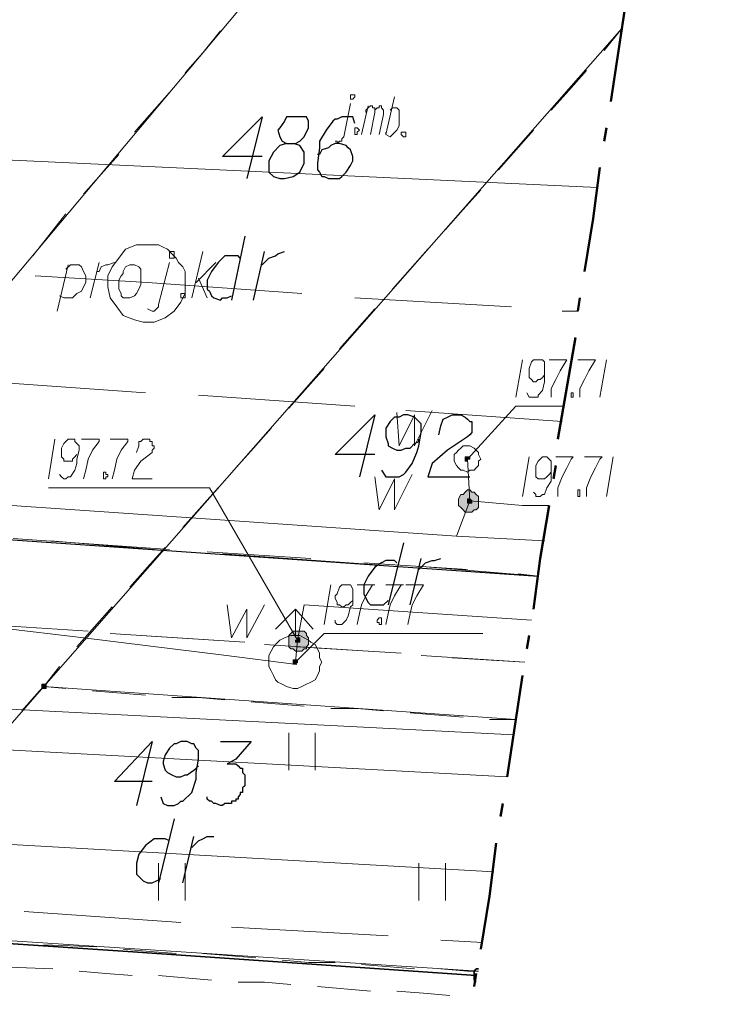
# Model space of a CAD drawing. Header units: metres. Extents: x 7431553 to 7432401, y 5544342 to 5544539.
# Tile 173 of 180: x 7432263 to 7432276, y 5544486 to 5544505. Entities that reach past the tile are written whole.
import ezdxf

# ---------------------------------------------------------------- set-up
doc = ezdxf.new("R2010")
doc.units = ezdxf.units.M
doc.header["$MEASUREMENT"] = 0
doc.layers.add('BG-PR90-PB-PZT-PZT01_2026_04_14$0$MAPA DCP', color=7, linetype='Continuous', lineweight=0)
doc.layers.add('PRIMETECH_XREF', color=7, linetype='Continuous', lineweight=5)

# ---------------------------------------------------------------- blocks, each defined once
blk = doc.blocks.new('BG-PR90-PB-PZT-PZT01_2026_04_14$0$Naddrwiną2025_v2klauzulap')
at = {"layer": 'BG-PR90-PB-PZT-PZT01_2026_04_14$0$MAPA DCP', "linetype": 'Continuous', "lineweight": 0, "transparency": 33554559}
for color, points in [(5, [(7431666.79, 5544685.717), (7431666.874, 5544685.717), (7431666.917, 5544685.759), (7431666.959, 5544685.802), (7431667.001, 5544685.844), (7431667.001, 5544685.886), (7431667.001, 5544685.971), (7431666.959, 5544686.013), (7431666.959, 5544686.056), (7431666.917, 5544686.098), (7431666.874, 5544686.098), (7431666.79, 5544686.098), (7431666.747, 5544686.098), (7431666.705, 5544686.098), (7431666.663, 5544686.056), (7431666.62, 5544686.013), (7431666.62, 5544685.971), (7431666.578, 5544685.929), (7431666.578, 5544685.886), (7431666.62, 5544685.844), (7431666.663, 5544685.802), (7431666.663, 5544685.759), (7431666.747, 5544685.717), (7431666.747, 5544685.717)]), (5, [(7431665.985, 5544685.844), (7431665.985, 5544685.844), (7431665.985, 5544685.844), (7431665.985, 5544685.844), (7431666.028, 5544685.844), (7431666.028, 5544685.844), (7431666.028, 5544685.886), (7431666.028, 5544685.886), (7431666.028, 5544685.886), (7431665.985, 5544685.886), (7431665.985, 5544685.929), (7431665.985, 5544685.929), (7431665.985, 5544685.929), (7431665.943, 5544685.929), (7431665.943, 5544685.929), (7431665.943, 5544685.886), (7431665.943, 5544685.886), (7431665.943, 5544685.886), (7431665.943, 5544685.886), (7431665.943, 5544685.844), (7431665.943, 5544685.844), (7431665.943, 5544685.844), (7431665.943, 5544685.844), (7431665.943, 5544685.844), (7431665.943, 5544685.844)]), (5, [(7431666.79, 5544685.886), (7431666.79, 5544685.886), (7431666.832, 5544685.886), (7431666.832, 5544685.886), (7431666.832, 5544685.886), (7431666.832, 5544685.886), (7431666.832, 5544685.929), (7431666.832, 5544685.929), (7431666.832, 5544685.929), (7431666.832, 5544685.929), (7431666.832, 5544685.971), (7431666.79, 5544685.971), (7431666.79, 5544685.971), (7431666.79, 5544685.971), (7431666.79, 5544685.971), (7431666.747, 5544685.929), (7431666.747, 5544685.929), (7431666.747, 5544685.929), (7431666.747, 5544685.929), (7431666.747, 5544685.886), (7431666.747, 5544685.886), (7431666.747, 5544685.886)]), (5, [(7431669.457, 5544682.457), (7431669.584, 5544682.457), (7431669.626, 5544682.5), (7431669.626, 5544682.542), (7431669.668, 5544682.584), (7431669.668, 5544682.627), (7431669.668, 5544682.711), (7431669.626, 5544682.754), (7431669.626, 5544682.796), (7431669.584, 5544682.796), (7431669.541, 5544682.838), (7431669.457, 5544682.838), (7431669.414, 5544682.838), (7431669.372, 5544682.796), (7431669.33, 5544682.796), (7431669.287, 5544682.754), (7431669.287, 5544682.711), (7431669.287, 5544682.627), (7431669.287, 5544682.584), (7431669.287, 5544682.542), (7431669.33, 5544682.5), (7431669.372, 5544682.457), (7431669.414, 5544682.457), (7431669.414, 5544682.457)]), (5, [(7431669.457, 5544682.584), (7431669.499, 5544682.584), (7431669.499, 5544682.584), (7431669.499, 5544682.669), (7431669.457, 5544682.669), (7431669.457, 5544682.669), (7431669.457, 5544682.669), (7431669.457, 5544682.669), (7431669.414, 5544682.669), (7431669.414, 5544682.669), (7431669.414, 5544682.627), (7431669.414, 5544682.627), (7431669.414, 5544682.627), (7431669.457, 5544682.627)]), (5, [(7431669.88, 5544682.542), (7431669.88, 5544682.542), (7431669.88, 5544682.542), (7431669.922, 5544682.542), (7431669.922, 5544682.542), (7431669.922, 5544682.542), (7431669.922, 5544682.584), (7431669.922, 5544682.584), (7431669.922, 5544682.584), (7431669.922, 5544682.584), (7431669.88, 5544682.627), (7431669.88, 5544682.627), (7431669.88, 5544682.627), (7431669.88, 5544682.627), (7431669.838, 5544682.627), (7431669.838, 5544682.584), (7431669.838, 5544682.584), (7431669.838, 5544682.584), (7431669.838, 5544682.584), (7431669.838, 5544682.542), (7431669.838, 5544682.542), (7431669.838, 5544682.542), (7431669.838, 5544682.542)]), (256, [(7431670.388, 5544677.758), (7431670.388, 5544677.758), (7431670.388, 5544677.801), (7431670.346, 5544677.801), (7431670.346, 5544677.801), (7431670.346, 5544677.801), (7431670.303, 5544677.801), (7431670.303, 5544677.801), (7431670.303, 5544677.758), (7431670.303, 5544677.758), (7431670.303, 5544677.758), (7431670.303, 5544677.716), (7431670.303, 5544677.716), (7431670.346, 5544677.716), (7431670.346, 5544677.716), (7431670.346, 5544677.716), (7431670.388, 5544677.716), (7431670.388, 5544677.716)])]:
    blk.add_hatch(color=color, dxfattribs=at).paths.add_polyline_path(points)
at = {"layer": 'BG-PR90-PB-PZT-PZT01_2026_04_14$0$MAPA DCP', "linetype": 'Continuous', "lineweight": 18, "transparency": 33554687}
for points in [[(7431647.782, 5544690.374), (7431650.83, 5544686.987), (7431669.838, 5544671.027), (7431674.706, 5544669.419), (7431674.071, 5544660.444), (7431673.859, 5544657.311), (7431673.182, 5544646.728), (7431669.795, 5544596.859), (7431670.727, 5544580.519), (7431669.541, 5544576.582), (7431663.784, 5544577.725), (7431638.977, 5544582.635), (7431654.894, 5544603.76), (7431656.037, 5544608.713), (7431647.147, 5544632.165), (7431642.49, 5544637.711), (7431645.919, 5544688.426), (7431646.046, 5544690.585)], [(7431657.73, 5544688.85), (7431670.346, 5544677.758), (7431675.002, 5544673.694), (7431674.706, 5544669.419), (7431669.838, 5544671.027), (7431650.83, 5544686.987), (7431647.782, 5544690.374)], [(7431675.807, 5544686.098), (7431675.002, 5544673.694), (7431670.346, 5544677.758), (7431670.981, 5544686.818), (7431670.346, 5544677.758), (7431657.73, 5544688.85)], [(7431665.266, 5544687.707), (7431665.054, 5544684.701)], [(7431668.06, 5544685.167), (7431668.229, 5544687.241)], [(7431668.187, 5544686.86), (7431668.229, 5544687.241)], [(7431669.88, 5544686.987), (7431669.753, 5544684.997)], [(7431669.795, 5544685.59), (7431669.88, 5544686.987)], [(7431735.454, 5544677.504), (7431734.904, 5544669.292), (7431734.65, 5544665.312), (7431734.057, 5544656.295), (7431726.988, 5544656.761), (7431726.818, 5544654.094), (7431673.859, 5544657.311), (7431674.071, 5544660.444), (7431674.706, 5544669.419), (7431675.002, 5544673.694), (7431675.807, 5544686.098)], [(7431667.975, 5544683.897), (7431668.102, 5544685.886)], [(7431674.452, 5544685.463), (7431673.732, 5544685.463)], [(7431665.096, 5544684.532), (7431665.731, 5544684.574), (7431665.139, 5544684.87), (7431665.731, 5544684.87), (7431665.054, 5544685.209)], [(7431673.732, 5544684.955), (7431674.452, 5544684.955)], [(7431669.584, 5544682.627), (7431669.711, 5544684.616)], [(7431667.806, 5544681.187), (7431668.017, 5544684.151)], [(7431669.668, 5544683.981), (7431669.541, 5544681.992)], [(7431664.969, 5544683.727), (7431664.758, 5544680.722)], [(7431667.763, 5544680.891), (7431667.89, 5544682.881)], [(7431671.954, 5544682.965), (7431671.235, 5544682.965)], [(7431671.235, 5544682.457), (7431671.954, 5544682.457)], [(7431669.372, 5544679.621), (7431669.499, 5544681.611)], [(7431669.457, 5544681.018), (7431669.33, 5544679.028)], [(7431674.452, 5544680.468), (7431673.732, 5544680.468)], [(7431667.509, 5544677.166), (7431667.721, 5544680.171)], [(7431667.552, 5544677.885), (7431667.721, 5544679.875)], [(7431673.732, 5544679.96), (7431674.452, 5544679.96)], [(7431664.715, 5544679.706), (7431664.504, 5544676.742)], [(7431669.16, 5544676.615), (7431669.287, 5544678.605)], [(7431669.245, 5544678.012), (7431669.118, 5544676.023)]]:
    blk.add_lwpolyline(points, dxfattribs=at)
at = {"layer": 'BG-PR90-PB-PZT-PZT01_2026_04_14$0$MAPA DCP', "linetype": 'Continuous', "lineweight": 50, "transparency": 33554687}
for points in [[(7431659.127, 5544688.638), (7431657.18, 5544688.934)], [(7431659.889, 5544688.511), (7431659.635, 5544688.553)], [(7431662.387, 5544688.13), (7431661.371, 5544688.299), (7431660.397, 5544688.426)], [(7431663.149, 5544688.003), (7431662.895, 5544688.045)], [(7431665.604, 5544687.622), (7431663.657, 5544687.961)], [(7431666.366, 5544687.537), (7431666.112, 5544687.58)], [(7431668.864, 5544687.156), (7431667.89, 5544687.283), (7431666.874, 5544687.453)], [(7431669.626, 5544687.029), (7431669.372, 5544687.072)], [(7431672.081, 5544686.648), (7431670.134, 5544686.945)], [(7431672.843, 5544686.521), (7431672.589, 5544686.564)], [(7431675.383, 5544686.14), (7431674.367, 5544686.31), (7431673.351, 5544686.437)], [(7431676.103, 5544686.013), (7431675.849, 5544686.056)]]:
    blk.add_lwpolyline(points, dxfattribs=at)
at = {"layer": 'BG-PR90-PB-PZT-PZT01_2026_04_14$0$MAPA DCP', "color": 94, "linetype": 'Continuous', "lineweight": 18, "true_color": 0x009a00, "transparency": 33554687}
for points in [[(7431658.154, 5544688.511), (7431657.73, 5544688.85)], [(7431659.297, 5544687.495), (7431658.916, 5544687.834), (7431658.535, 5544688.172)], [(7431660.44, 5544686.479), (7431659.678, 5544687.156)], [(7431670.981, 5544686.818), (7431670.981, 5544686.31)], [(7431661.583, 5544685.463), (7431661.202, 5544685.802), (7431660.821, 5544686.14)], [(7431675.764, 5544685.378), (7431675.807, 5544685.886), (7431675.807, 5544686.098)], [(7431670.938, 5544685.802), (7431670.854, 5544684.786)], [(7431662.726, 5544684.447), (7431661.964, 5544685.124)], [(7431675.68, 5544683.854), (7431675.764, 5544684.87)], [(7431670.811, 5544684.278), (7431670.769, 5544683.77), (7431670.769, 5544683.262)], [(7431663.869, 5544683.431), (7431663.488, 5544683.77), (7431663.107, 5544684.108)], [(7431675.595, 5544682.33), (7431675.637, 5544682.838), (7431675.637, 5544683.346)], [(7431665.012, 5544682.457), (7431664.25, 5544683.135)], [(7431670.727, 5544682.754), (7431670.642, 5544681.738)], [(7431666.155, 5544681.441), (7431665.774, 5544681.78), (7431665.393, 5544682.119)], [(7431675.468, 5544680.806), (7431675.553, 5544681.822)], [(7431658.577, 5544680.468), (7431658.196, 5544680.806), (7431657.773, 5544681.145)], [(7431667.298, 5544680.425), (7431666.536, 5544681.103)], [(7431670.6, 5544681.23), (7431670.557, 5544680.722), (7431670.557, 5544680.214)], [(7431659.72, 5544679.494), (7431658.958, 5544680.171)], [(7431675.383, 5544679.282), (7431675.426, 5544679.79), (7431675.468, 5544680.298)], [(7431668.441, 5544679.409), (7431668.06, 5544679.748), (7431667.679, 5544680.087)], [(7431670.515, 5544679.706), (7431670.43, 5544678.69)], [(7431660.905, 5544678.52), (7431660.524, 5544678.859), (7431660.143, 5544679.198)], [(7431669.584, 5544678.393), (7431668.822, 5544679.071)], [(7431675.299, 5544677.758), (7431675.341, 5544678.774)], [(7431662.091, 5544677.547), (7431661.286, 5544678.182)], [(7431670.388, 5544678.182), (7431670.346, 5544677.758), (7431669.965, 5544678.055)], [(7431670.811, 5544677.335), (7431670.43, 5544677.674), (7431670.346, 5544677.758)]]:
    blk.add_lwpolyline(points, dxfattribs=at)
at = {"layer": 'BG-PR90-PB-PZT-PZT01_2026_04_14$0$MAPA DCP', "color": 5, "linetype": 'Continuous', "lineweight": 9, "transparency": 33554687}
for points in [[(7431665.943, 5544688.68), (7431666.705, 5544688.553)], [(7431664.08, 5544688.553), (7431664.8, 5544688.426)], [(7431665.943, 5544688.13), (7431665.943, 5544688.469), (7431665.985, 5544688.426), (7431666.155, 5544688.342), (7431666.324, 5544688.257), (7431666.536, 5544688.172), (7431666.705, 5544688.172)], [(7431664.08, 5544688.003), (7431664.08, 5544688.342), (7431664.292, 5544688.215), (7431664.461, 5544688.13), (7431664.631, 5544688.045), (7431664.8, 5544688.045)], [(7431665.943, 5544687.58), (7431665.943, 5544687.918), (7431665.985, 5544687.876), (7431666.155, 5544687.791), (7431666.324, 5544687.707), (7431666.536, 5544687.622), (7431666.705, 5544687.622)], [(7431664.08, 5544687.453), (7431664.08, 5544687.791), (7431664.292, 5544687.664), (7431664.461, 5544687.58), (7431664.631, 5544687.495), (7431664.8, 5544687.495)], [(7431664.715, 5544687.029), (7431664.8, 5544687.072), (7431664.8, 5544687.241), (7431664.758, 5544687.241), (7431664.673, 5544687.326), (7431664.504, 5544687.368), (7431664.419, 5544687.368), (7431664.25, 5544687.368), (7431664.165, 5544687.368), (7431664.123, 5544687.368), (7431664.08, 5544687.326), (7431664.08, 5544687.283), (7431664.08, 5544687.241), (7431664.08, 5544687.199), (7431664.08, 5544687.156), (7431664.123, 5544687.114), (7431664.25, 5544687.072), (7431664.292, 5544687.072), (7431664.334, 5544687.072), (7431664.419, 5544687.072), (7431664.461, 5544687.114), (7431664.504, 5544687.156), (7431664.504, 5544687.199), (7431664.461, 5544687.241), (7431664.461, 5544687.283), (7431664.419, 5544687.326), (7431664.377, 5544687.368), (7431664.334, 5544687.368)], [(7431666.62, 5544687.156), (7431666.663, 5544687.199), (7431666.705, 5544687.199), (7431666.705, 5544687.283), (7431666.663, 5544687.326), (7431666.663, 5544687.368), (7431666.536, 5544687.41), (7431666.409, 5544687.495), (7431666.324, 5544687.495), (7431666.155, 5544687.495), (7431666.07, 5544687.495), (7431666.028, 5544687.495), (7431665.985, 5544687.453), (7431665.943, 5544687.41), (7431665.943, 5544687.368), (7431665.943, 5544687.326), (7431665.985, 5544687.283), (7431666.028, 5544687.241), (7431666.112, 5544687.199), (7431666.155, 5544687.199), (7431666.239, 5544687.199), (7431666.282, 5544687.199), (7431666.324, 5544687.199), (7431666.366, 5544687.241), (7431666.366, 5544687.283), (7431666.366, 5544687.326), (7431666.366, 5544687.368), (7431666.324, 5544687.41), (7431666.282, 5544687.453), (7431666.239, 5544687.495)], [(7431665.943, 5544687.072), (7431666.705, 5544686.945)], [(7431664.08, 5544686.945), (7431664.8, 5544686.818)], [(7431668.398, 5544684.701), (7431668.398, 5544685.04), (7431668.61, 5544684.913), (7431668.779, 5544684.828), (7431668.949, 5544684.786), (7431669.16, 5544684.743)], [(7431668.398, 5544684.32), (7431668.398, 5544684.659), (7431668.398, 5544684.616), (7431668.61, 5544684.489), (7431668.779, 5544684.405), (7431668.949, 5544684.362), (7431669.16, 5544684.32)], [(7431668.398, 5544683.77), (7431668.398, 5544684.108), (7431668.398, 5544684.066), (7431668.61, 5544683.939), (7431668.779, 5544683.854), (7431668.949, 5544683.812), (7431669.16, 5544683.77)], [(7431669.076, 5544683.346), (7431669.118, 5544683.346), (7431669.16, 5544683.389), (7431669.16, 5544683.473), (7431669.118, 5544683.516), (7431669.076, 5544683.558), (7431668.991, 5544683.6), (7431668.822, 5544683.643), (7431668.779, 5544683.685), (7431668.61, 5544683.685), (7431668.483, 5544683.685), (7431668.398, 5544683.643), (7431668.398, 5544683.6), (7431668.398, 5544683.516), (7431668.398, 5544683.473), (7431668.441, 5544683.431), (7431668.568, 5544683.389), (7431668.61, 5544683.346), (7431668.652, 5544683.346), (7431668.737, 5544683.389), (7431668.779, 5544683.389), (7431668.779, 5544683.431), (7431668.822, 5544683.473), (7431668.822, 5544683.516), (7431668.779, 5544683.558), (7431668.779, 5544683.6), (7431668.737, 5544683.643), (7431668.695, 5544683.685)], [(7431668.398, 5544683.262), (7431669.16, 5544683.135)], [(7431665.858, 5544679.536), (7431665.731, 5544679.579), (7431665.647, 5544679.579), (7431665.647, 5544679.621), (7431665.604, 5544679.663), (7431665.604, 5544679.706), (7431665.604, 5544679.748), (7431665.604, 5544679.79), (7431665.647, 5544679.79), (7431665.647, 5544679.833), (7431665.689, 5544679.833), (7431665.731, 5544679.833), (7431665.731, 5544679.875), (7431665.774, 5544679.875), (7431665.816, 5544679.833), (7431665.858, 5544679.833), (7431666.028, 5544679.621), (7431666.197, 5544679.494), (7431666.366, 5544679.452), (7431666.366, 5544679.833)], [(7431665.604, 5544679.028), (7431665.604, 5544679.367), (7431665.647, 5544679.367), (7431665.816, 5544679.24), (7431665.985, 5544679.155), (7431666.197, 5544679.113), (7431666.366, 5544679.071)], [(7431665.604, 5544678.478), (7431665.604, 5544678.817), (7431665.647, 5544678.817), (7431665.816, 5544678.69), (7431665.985, 5544678.605), (7431666.197, 5544678.563), (7431666.366, 5544678.52)], [(7431666.282, 5544678.055), (7431666.324, 5544678.097), (7431666.366, 5544678.139), (7431666.366, 5544678.182), (7431666.324, 5544678.224), (7431666.324, 5544678.266), (7431666.197, 5544678.351), (7431666.07, 5544678.393), (7431665.985, 5544678.393), (7431665.816, 5544678.436), (7431665.731, 5544678.436), (7431665.689, 5544678.393), (7431665.647, 5544678.351), (7431665.604, 5544678.351), (7431665.604, 5544678.309), (7431665.604, 5544678.266), (7431665.604, 5544678.224), (7431665.647, 5544678.182), (7431665.689, 5544678.139), (7431665.774, 5544678.097), (7431665.816, 5544678.097), (7431665.858, 5544678.097), (7431665.943, 5544678.097), (7431665.985, 5544678.139), (7431666.028, 5544678.139), (7431666.028, 5544678.224), (7431666.028, 5544678.266), (7431666.028, 5544678.309), (7431665.985, 5544678.309), (7431665.943, 5544678.351), (7431665.901, 5544678.393)], [(7431665.604, 5544677.97), (7431666.366, 5544677.843)]]:
    blk.add_lwpolyline(points, dxfattribs=at)
at = {"layer": 'BG-PR90-PB-PZT-PZT01_2026_04_14$0$MAPA DCP', "color": 24, "linetype": 'Continuous', "lineweight": 18, "true_color": 0x9a3300, "transparency": 33554687}
for points in [[(7431660.778, 5544688.384), (7431658.492, 5544639.362), (7431656.037, 5544608.924), (7431653.92, 5544589.197)], [(7431663.149, 5544687.707), (7431663.149, 5544688.003)], [(7431662.895, 5544683.727), (7431663.064, 5544686.733)], [(7431662.599, 5544679.748), (7431662.81, 5544682.711)], [(7431662.599, 5544680.679), (7431662.218, 5544681.06)], [(7431662.895, 5544680.595), (7431662.006, 5544680.806)], [(7431662.514, 5544680.722), (7431662.895, 5544680.891)], [(7431663.107, 5544679.748), (7431663.149, 5544679.833), (7431663.149, 5544679.875), (7431663.107, 5544679.917), (7431663.064, 5544679.96), (7431663.022, 5544679.96), (7431662.218, 5544680.171)], [(7431662.472, 5544677.589), (7431662.599, 5544679.748)], [(7431662.387, 5544678.774), (7431662.387, 5544678.817), (7431662.302, 5544678.859), (7431662.26, 5544678.944), (7431662.26, 5544678.986), (7431662.218, 5544679.113)], [(7431662.895, 5544678.647), (7431662.218, 5544678.817)], [(7431662.345, 5544678.182), (7431662.26, 5544678.266), (7431662.26, 5544678.436), (7431662.302, 5544678.478), (7431662.387, 5544678.52), (7431662.472, 5544678.563), (7431662.514, 5544678.563), (7431662.599, 5544678.563), (7431662.683, 5544678.52), (7431662.768, 5544678.478), (7431662.81, 5544678.393), (7431662.895, 5544678.309), (7431662.895, 5544678.224), (7431662.895, 5544678.139), (7431662.853, 5544678.055)], [(7431663.149, 5544678.012), (7431662.26, 5544678.224)]]:
    blk.add_lwpolyline(points, dxfattribs=at)
at = {"layer": 'BG-PR90-PB-PZT-PZT01_2026_04_14$0$MAPA DCP', "color": 5, "linetype": 'Continuous', "lineweight": 9, "transparency": 33554687}
for points in [[(7431664.715, 5544687.876), (7431664.715, 5544687.918), (7431664.8, 5544687.918), (7431664.8, 5544687.876), (7431664.758, 5544687.876)], [(7431666.578, 5544688.003), (7431666.578, 5544688.045), (7431666.705, 5544688.045), (7431666.705, 5544688.003), (7431666.663, 5544688.003), (7431666.62, 5544688.003)], [(7431669.033, 5544684.193), (7431669.033, 5544684.235), (7431669.16, 5544684.235), (7431669.16, 5544684.193), (7431669.118, 5544684.193), (7431669.118, 5544684.151), (7431669.076, 5544684.151)], [(7431666.239, 5544678.901), (7431666.239, 5544678.944), (7431666.282, 5544678.944), (7431666.282, 5544678.986), (7431666.324, 5544678.986), (7431666.324, 5544678.944), (7431666.366, 5544678.944), (7431666.366, 5544678.901), (7431666.324, 5544678.901), (7431666.282, 5544678.901)]]:
    blk.add_lwpolyline(points, close=True, dxfattribs=at)
at = {"layer": 'BG-PR90-PB-PZT-PZT01_2026_04_14$0$MAPA DCP', "color": 5, "linetype": 'Continuous', "lineweight": 18, "transparency": 33554687}
for points in [[(7431665.985, 5544685.886), (7431664.969, 5544686.818), (7431664.969, 5544687.749)], [(7431667.552, 5544687.368), (7431667.467, 5544685.675), (7431667.086, 5544680.214), (7431666.536, 5544672.213), (7431665.689, 5544659.216), (7431665.35, 5544655.025), (7431664.842, 5544644.4), (7431664.461, 5544637.161), (7431664.123, 5544627.678), (7431663.572, 5544613.75), (7431663.445, 5544611.634), (7431663.953, 5544603.717), (7431664.419, 5544597.113), (7431664.123, 5544596.986), (7431663.361, 5544597.113), (7431664.461, 5544596.859), (7431664.885, 5544590.213), (7431663.742, 5544579.757), (7431661.456, 5544559.733)], [(7431666.79, 5544685.929), (7431666.874, 5544686.945), (7431666.874, 5544687.453)], [(7431669.076, 5544687.114), (7431668.779, 5544682.754)], [(7431669.88, 5544682.584), (7431669.33, 5544683.135), (7431669.33, 5544686.183)], [(7431667.467, 5544685.675), (7431666.79, 5544685.929), (7431665.985, 5544685.886)], [(7431666.324, 5544684.108), (7431666.959, 5544684.193), (7431666.366, 5544684.489), (7431666.959, 5544684.489), (7431666.282, 5544684.828)], [(7431669.372, 5544682.584), (7431669.372, 5544682.669), (7431669.414, 5544682.754), (7431669.457, 5544682.838), (7431669.499, 5544682.881), (7431669.541, 5544682.965), (7431669.626, 5544683.008), (7431669.711, 5544683.05), (7431669.795, 5544683.05), (7431669.88, 5544683.092), (7431669.965, 5544683.05), (7431670.049, 5544683.05), (7431670.134, 5544683.008), (7431670.219, 5544682.965), (7431670.261, 5544682.881), (7431670.303, 5544682.796), (7431670.346, 5544682.711), (7431670.388, 5544682.627), (7431670.388, 5544682.542), (7431670.346, 5544682.415), (7431670.303, 5544682.33), (7431670.261, 5544682.246), (7431670.219, 5544682.203), (7431670.134, 5544682.161), (7431670.049, 5544682.119), (7431669.965, 5544682.076), (7431669.838, 5544682.076), (7431669.753, 5544682.076), (7431669.668, 5544682.119), (7431669.584, 5544682.161), (7431669.499, 5544682.246), (7431669.457, 5544682.288), (7431669.414, 5544682.373), (7431669.372, 5544682.5), (7431669.372, 5544682.584), (7431668.864, 5544682.584)], [(7431669.245, 5544682.203), (7431668.864, 5544682.584), (7431669.245, 5544682.923)], [(7431669.457, 5544682.627), (7431666.536, 5544680.933), (7431666.536, 5544677.843)], [(7431668.779, 5544682.754), (7431669.457, 5544682.627), (7431669.88, 5544682.584)], [(7431668.779, 5544681.272), (7431669.414, 5544681.357), (7431668.864, 5544681.653), (7431669.414, 5544681.653), (7431668.779, 5544681.992)]]:
    blk.add_lwpolyline(points, dxfattribs=at)
at = {"layer": 'BG-PR90-PB-PZT-PZT01_2026_04_14$0$MAPA DCP', "linetype": 'Continuous', "lineweight": 25, "transparency": 33554687}
for points in [[(7431663.361, 5544616.036), (7431663.53, 5544618.365), (7431664.842, 5544637.965), (7431665.308, 5544644.357), (7431666.239, 5544658.327), (7431666.747, 5544665.778), (7431668.229, 5544687.241)], [(7431665.52, 5544685.336), (7431665.35, 5544685.378), (7431665.223, 5544685.421), (7431665.181, 5544685.505), (7431665.139, 5544685.59), (7431665.139, 5544685.675), (7431665.139, 5544685.717), (7431665.139, 5544685.759), (7431665.181, 5544685.844), (7431665.223, 5544685.886), (7431665.266, 5544685.929), (7431665.266, 5544685.971), (7431665.308, 5544685.971), (7431665.35, 5544685.971), (7431665.393, 5544685.971), (7431665.435, 5544685.971), (7431665.477, 5544685.971), (7431665.52, 5544685.929), (7431665.562, 5544685.886), (7431665.816, 5544685.505), (7431666.07, 5544685.209), (7431666.324, 5544685.124), (7431666.324, 5544685.929)], [(7431666.197, 5544684.235), (7431666.324, 5544684.32), (7431666.324, 5544684.574), (7431666.282, 5544684.659), (7431666.239, 5544684.701), (7431666.07, 5544684.828), (7431665.858, 5544684.913), (7431665.731, 5544684.955), (7431665.477, 5544684.997), (7431665.308, 5544684.997), (7431665.266, 5544684.955), (7431665.181, 5544684.87), (7431665.139, 5544684.743), (7431665.139, 5544684.659), (7431665.181, 5544684.574), (7431665.181, 5544684.489), (7431665.266, 5544684.405), (7431665.393, 5544684.32), (7431665.52, 5544684.32), (7431665.562, 5544684.32), (7431665.689, 5544684.362), (7431665.731, 5544684.362), (7431665.774, 5544684.447), (7431665.816, 5544684.532), (7431665.816, 5544684.616), (7431665.774, 5544684.701), (7431665.774, 5544684.786), (7431665.689, 5544684.87), (7431665.647, 5544684.955), (7431665.604, 5544684.955)], [(7431665.901, 5544684.108), (7431665.901, 5544683.346), (7431665.139, 5544684.108), (7431666.324, 5544683.812)], [(7431659.551, 5544683.727), (7431659.424, 5544683.685), (7431659.424, 5544683.473), (7431659.466, 5544683.389), (7431659.466, 5544683.346), (7431659.508, 5544683.304), (7431659.678, 5544683.177), (7431659.889, 5544683.05), (7431660.016, 5544683.05), (7431660.313, 5544683.008), (7431660.44, 5544683.008), (7431660.482, 5544683.05), (7431660.567, 5544683.092), (7431660.567, 5544683.135), (7431660.609, 5544683.219), (7431660.609, 5544683.346), (7431660.609, 5544683.431), (7431660.567, 5544683.473), (7431660.482, 5544683.558), (7431660.355, 5544683.643), (7431660.27, 5544683.685), (7431660.186, 5544683.685), (7431660.059, 5544683.643), (7431660.016, 5544683.6), (7431659.974, 5544683.558), (7431659.932, 5544683.431), (7431659.932, 5544683.346), (7431659.974, 5544683.262), (7431660.016, 5544683.219), (7431660.059, 5544683.092), (7431660.143, 5544683.05), (7431660.143, 5544683.008)], [(7431659.932, 5544682.415), (7431659.932, 5544682.584), (7431659.889, 5544682.669), (7431659.805, 5544682.754), (7431659.635, 5544682.838), (7431659.508, 5544682.838), (7431659.424, 5544682.796), (7431659.424, 5544682.669), (7431659.424, 5544682.584), (7431659.424, 5544682.415), (7431659.508, 5544682.373), (7431659.635, 5544682.288), (7431659.678, 5544682.246), (7431659.805, 5544682.288), (7431659.889, 5544682.33), (7431659.932, 5544682.415), (7431659.974, 5544682.288), (7431660.101, 5544682.161), (7431660.27, 5544682.076), (7431660.313, 5544682.076), (7431660.482, 5544682.076), (7431660.567, 5544682.161), (7431660.609, 5544682.288), (7431660.609, 5544682.373), (7431660.567, 5544682.542), (7431660.482, 5544682.669), (7431660.313, 5544682.754), (7431660.27, 5544682.754), (7431660.101, 5544682.754), (7431659.974, 5544682.669), (7431659.932, 5544682.542)], [(7431660.186, 5544681.949), (7431660.186, 5544681.187), (7431659.424, 5544681.949), (7431660.609, 5544681.653)], [(7431671.404, 5544681.145), (7431671.404, 5544681.738), (7431671.743, 5544681.441), (7431671.827, 5544681.272), (7431671.827, 5544681.399), (7431671.827, 5544681.441), (7431671.87, 5544681.484), (7431671.912, 5544681.526), (7431671.912, 5544681.568), (7431671.954, 5544681.568), (7431671.997, 5544681.568), (7431672.039, 5544681.611), (7431672.124, 5544681.611), (7431672.166, 5544681.611), (7431672.251, 5544681.611), (7431672.293, 5544681.568), (7431672.335, 5544681.568), (7431672.378, 5544681.568), (7431672.378, 5544681.526), (7431672.42, 5544681.526), (7431672.462, 5544681.484), (7431672.505, 5544681.484), (7431672.505, 5544681.441), (7431672.547, 5544681.441), (7431672.547, 5544681.399), (7431672.547, 5544681.357), (7431672.589, 5544681.357), (7431672.589, 5544681.272), (7431672.589, 5544681.23), (7431672.632, 5544681.187), (7431672.632, 5544681.145), (7431672.589, 5544681.06), (7431672.589, 5544681.018), (7431672.547, 5544680.976), (7431672.547, 5544680.933), (7431672.505, 5544680.891), (7431672.462, 5544680.891)], [(7431672.462, 5544680.002), (7431672.589, 5544680.044), (7431672.632, 5544680.129), (7431672.632, 5544680.256), (7431672.589, 5544680.341), (7431672.547, 5544680.383), (7431672.547, 5544680.425), (7431672.378, 5544680.595), (7431672.124, 5544680.679), (7431671.997, 5544680.679), (7431671.743, 5544680.722), (7431671.573, 5544680.722), (7431671.531, 5544680.679), (7431671.446, 5544680.637), (7431671.446, 5544680.595), (7431671.404, 5544680.51), (7431671.404, 5544680.383), (7431671.446, 5544680.298), (7431671.446, 5544680.256), (7431671.531, 5544680.171), (7431671.658, 5544680.087), (7431671.785, 5544680.044), (7431671.827, 5544680.044), (7431671.954, 5544680.087), (7431671.997, 5544680.129), (7431672.039, 5544680.214), (7431672.081, 5544680.298), (7431672.081, 5544680.383), (7431672.039, 5544680.468), (7431672.039, 5544680.51), (7431671.954, 5544680.637), (7431671.912, 5544680.679), (7431671.87, 5544680.722)], [(7431672.166, 5544679.833), (7431672.166, 5544679.113), (7431671.404, 5544679.833), (7431672.632, 5544679.536)]]:
    blk.add_lwpolyline(points, dxfattribs=at)
at = {"layer": 'BG-PR90-PB-PZT-PZT01_2026_04_14$0$MAPA DCP', "color": 30, "linetype": 'Continuous', "lineweight": 18, "true_color": 0xff6500, "transparency": 33554687}
for points in [[(7431669.372, 5544649.353), (7431671.277, 5544686.775)], [(7431664.885, 5544546.059), (7431664.377, 5544547.118), (7431665.52, 5544566.803), (7431666.451, 5544577.174), (7431665.901, 5544582.466), (7431667.128, 5544586.784), (7431667.382, 5544591.737), (7431668.017, 5544609.178), (7431669.414, 5544635.806), (7431670.727, 5544637.753), (7431670.557, 5544639.489), (7431669.838, 5544641.055), (7431671.15, 5544669.461), (7431672.081, 5544686.648)], [(7431675.214, 5544685.378), (7431675.256, 5544686.183)], [(7431674.96, 5544681.357), (7431675.129, 5544684.362)], [(7431674.664, 5544677.377), (7431674.875, 5544680.383)]]:
    blk.add_lwpolyline(points, dxfattribs=at)
at = {"layer": 'BG-PR90-PB-PZT-PZT01_2026_04_14$0$MAPA DCP', "color": 1, "linetype": 'Continuous', "lineweight": 18, "transparency": 33554687}
for points in [[(7431664.969, 5544543.477), (7431664.165, 5544543.562), (7431664.292, 5544545.086), (7431664.377, 5544547.118), (7431665.52, 5544566.803), (7431666.451, 5544577.174), (7431665.901, 5544582.466), (7431667.128, 5544586.784), (7431667.382, 5544591.737), (7431668.017, 5544609.178), (7431669.414, 5544635.806), (7431670.727, 5544637.753), (7431670.557, 5544639.489), (7431669.838, 5544641.055), (7431671.15, 5544669.461), (7431672.081, 5544686.648)], [(7431635.971, 5544534.926), (7431643.803, 5544535.137), (7431645.115, 5544536.238), (7431659.889, 5544534.375), (7431661.202, 5544534.079), (7431662.218, 5544548.218), (7431665.435, 5544548.049), (7431666.747, 5544564.686), (7431668.483, 5544589.07), (7431669.626, 5544612.226), (7431671.362, 5544639.743), (7431672.589, 5544663.238), (7431673.902, 5544686.394)]]:
    blk.add_lwpolyline(points, dxfattribs=at)
at = {"layer": 'BG-PR90-PB-PZT-PZT01_2026_04_14$0$MAPA DCP', "linetype": 'Continuous', "lineweight": 35, "transparency": 33554687}
for points in [[(7431675.891, 5544686.056), (7431675.426, 5544679.367), (7431673.986, 5544657.735), (7431673.436, 5544650.199), (7431672.547, 5544638.05), (7431671.192, 5544617.476), (7431670.303, 5544603.463), (7431669.753, 5544595.886), (7431670.769, 5544579.841), (7431669.541, 5544577.471), (7431668.398, 5544574.973), (7431667.594, 5544564.178), (7431667.298, 5544558.886), (7431666.917, 5544553.764), (7431666.324, 5544544.197), (7431665.393, 5544531.878), (7431673.817, 5544524.3), (7431682.199, 5544516.722)], [(7431675.764, 5544686.098), (7431675.764, 5544686.056), (7431675.807, 5544686.013), (7431675.976, 5544686.013), (7431676.018, 5544686.056)]]:
    blk.add_lwpolyline(points, dxfattribs=at)
at = {"layer": 'BG-PR90-PB-PZT-PZT01_2026_04_14$0$MAPA DCP', "color": 5, "linetype": 'Continuous', "lineweight": 18, "transparency": 33554687}
blk.add_lwpolyline([(7431665.731, 5544685.886), (7431665.731, 5544685.929), (7431665.774, 5544686.013), (7431665.816, 5544686.056), (7431665.858, 5544686.098), (7431665.901, 5544686.098), (7431665.985, 5544686.14), (7431666.028, 5544686.098), (7431666.112, 5544686.098), (7431666.155, 5544686.056), (7431666.197, 5544686.013), (7431666.197, 5544685.929), (7431666.239, 5544685.886), (7431666.197, 5544685.802), (7431666.197, 5544685.759), (7431666.155, 5544685.717), (7431666.112, 5544685.675), (7431666.028, 5544685.632), (7431665.985, 5544685.632), (7431665.901, 5544685.632), (7431665.858, 5544685.675), (7431665.816, 5544685.717), (7431665.774, 5544685.759), (7431665.731, 5544685.802)], close=True, dxfattribs=at)
at = {"layer": 'BG-PR90-PB-PZT-PZT01_2026_04_14$0$MAPA DCP', "linetype": 'Continuous', "lineweight": 18, "transparency": 33554687}
blk.add_lwpolyline([(7431665.731, 5544685.886), (7431665.731, 5544685.929), (7431665.774, 5544686.013), (7431665.816, 5544686.056), (7431665.858, 5544686.098), (7431665.901, 5544686.098), (7431665.985, 5544686.14), (7431666.028, 5544686.098), (7431666.112, 5544686.098), (7431666.155, 5544686.056), (7431666.197, 5544686.013), (7431666.197, 5544685.929), (7431666.239, 5544685.886), (7431666.197, 5544685.802), (7431666.197, 5544685.759), (7431666.155, 5544685.717), (7431666.112, 5544685.675), (7431666.028, 5544685.632), (7431665.985, 5544685.632), (7431665.901, 5544685.632), (7431665.858, 5544685.675), (7431665.816, 5544685.717), (7431665.774, 5544685.759), (7431665.731, 5544685.802)], close=True, dxfattribs=at)
at = {"layer": 'BG-PR90-PB-PZT-PZT01_2026_04_14$0$MAPA DCP', "color": 5, "linetype": 'Continuous', "lineweight": 0, "transparency": 33554687}
for points in [[(7431666.79, 5544685.717), (7431666.874, 5544685.717), (7431666.917, 5544685.759), (7431666.959, 5544685.802), (7431667.001, 5544685.844), (7431667.001, 5544685.886), (7431667.001, 5544685.971), (7431666.959, 5544686.013), (7431666.959, 5544686.056), (7431666.917, 5544686.098), (7431666.874, 5544686.098), (7431666.79, 5544686.098), (7431666.747, 5544686.098), (7431666.705, 5544686.098), (7431666.663, 5544686.056), (7431666.62, 5544686.013), (7431666.62, 5544685.971), (7431666.578, 5544685.929), (7431666.578, 5544685.886), (7431666.62, 5544685.844), (7431666.663, 5544685.802), (7431666.663, 5544685.759), (7431666.747, 5544685.717)], [(7431665.985, 5544685.844), (7431665.985, 5544685.844), (7431665.985, 5544685.844), (7431665.985, 5544685.844), (7431666.028, 5544685.844), (7431666.028, 5544685.844), (7431666.028, 5544685.886), (7431666.028, 5544685.886), (7431666.028, 5544685.886), (7431665.985, 5544685.886), (7431665.985, 5544685.929), (7431665.985, 5544685.929), (7431665.985, 5544685.929), (7431665.943, 5544685.929), (7431665.943, 5544685.929), (7431665.943, 5544685.886), (7431665.943, 5544685.886), (7431665.943, 5544685.886), (7431665.943, 5544685.886), (7431665.943, 5544685.844), (7431665.943, 5544685.844), (7431665.943, 5544685.844), (7431665.943, 5544685.844), (7431665.943, 5544685.844)], [(7431666.79, 5544685.886), (7431666.79, 5544685.886), (7431666.832, 5544685.886), (7431666.832, 5544685.886), (7431666.832, 5544685.886), (7431666.832, 5544685.886), (7431666.832, 5544685.929), (7431666.832, 5544685.929), (7431666.832, 5544685.929), (7431666.832, 5544685.929), (7431666.832, 5544685.971), (7431666.79, 5544685.971), (7431666.79, 5544685.971), (7431666.79, 5544685.971), (7431666.79, 5544685.971), (7431666.747, 5544685.929), (7431666.747, 5544685.929), (7431666.747, 5544685.929), (7431666.747, 5544685.929), (7431666.747, 5544685.886), (7431666.747, 5544685.886), (7431666.747, 5544685.886), (7431666.79, 5544685.886)], [(7431669.457, 5544682.457), (7431669.584, 5544682.457), (7431669.626, 5544682.5), (7431669.626, 5544682.542), (7431669.668, 5544682.584), (7431669.668, 5544682.627), (7431669.668, 5544682.711), (7431669.626, 5544682.754), (7431669.626, 5544682.796), (7431669.584, 5544682.796), (7431669.541, 5544682.838), (7431669.457, 5544682.838), (7431669.414, 5544682.838), (7431669.372, 5544682.796), (7431669.33, 5544682.796), (7431669.287, 5544682.754), (7431669.287, 5544682.711), (7431669.287, 5544682.627), (7431669.287, 5544682.584), (7431669.287, 5544682.542), (7431669.33, 5544682.5), (7431669.372, 5544682.457), (7431669.414, 5544682.457)], [(7431669.457, 5544682.584), (7431669.499, 5544682.584), (7431669.499, 5544682.584), (7431669.499, 5544682.669), (7431669.457, 5544682.669), (7431669.457, 5544682.669), (7431669.457, 5544682.669), (7431669.457, 5544682.669), (7431669.414, 5544682.669), (7431669.414, 5544682.669), (7431669.414, 5544682.627), (7431669.414, 5544682.627), (7431669.414, 5544682.627), (7431669.457, 5544682.627), (7431669.457, 5544682.584)], [(7431669.88, 5544682.542), (7431669.88, 5544682.542), (7431669.88, 5544682.542), (7431669.922, 5544682.542), (7431669.922, 5544682.542), (7431669.922, 5544682.542), (7431669.922, 5544682.584), (7431669.922, 5544682.584), (7431669.922, 5544682.584), (7431669.922, 5544682.584), (7431669.88, 5544682.627), (7431669.88, 5544682.627), (7431669.88, 5544682.627), (7431669.88, 5544682.627), (7431669.838, 5544682.627), (7431669.838, 5544682.584), (7431669.838, 5544682.584), (7431669.838, 5544682.584), (7431669.838, 5544682.584), (7431669.838, 5544682.542), (7431669.838, 5544682.542), (7431669.838, 5544682.542), (7431669.838, 5544682.542)]]:
    blk.add_lwpolyline(points, close=True, dxfattribs=at)
at = {"layer": 'BG-PR90-PB-PZT-PZT01_2026_04_14$0$MAPA DCP', "color": 4, "linetype": 'Continuous', "lineweight": 18, "transparency": 33554687}
for points in [[(7431676.188, 5544684.532), (7431676.23, 5544685.04), (7431676.272, 5544685.548)], [(7431676.103, 5544683.008), (7431676.188, 5544684.024)], [(7431676.018, 5544681.484), (7431676.018, 5544681.992), (7431676.061, 5544682.5)], [(7431675.891, 5544679.96), (7431675.976, 5544680.976)], [(7431675.807, 5544678.436), (7431675.849, 5544678.944), (7431675.891, 5544679.452)], [(7431675.722, 5544676.912), (7431675.764, 5544677.928)]]:
    blk.add_lwpolyline(points, dxfattribs=at)
at = {"layer": 'BG-PR90-PB-PZT-PZT01_2026_04_14$0$MAPA DCP', "color": 94, "linetype": 'Continuous', "lineweight": 25, "true_color": 0x009a00, "transparency": 33554687}
for points in [[(7431668.102, 5544684.955), (7431668.06, 5544684.997), (7431667.975, 5544685.082), (7431667.933, 5544685.209), (7431667.933, 5544685.251), (7431667.89, 5544685.378)], [(7431668.779, 5544684.786), (7431667.89, 5544684.997)], [(7431667.594, 5544684.659), (7431668.779, 5544684.362)], [(7431667.975, 5544684.532), (7431667.933, 5544684.489), (7431667.933, 5544684.32), (7431667.975, 5544684.235), (7431668.06, 5544684.108), (7431668.229, 5544683.981), (7431668.398, 5544683.897), (7431668.483, 5544683.897), (7431668.568, 5544683.897), (7431668.652, 5544683.939), (7431668.737, 5544683.981), (7431668.779, 5544684.024), (7431668.779, 5544684.151), (7431668.779, 5544684.193), (7431668.779, 5544684.278), (7431668.695, 5544684.362)], [(7431662.26, 5544681.949), (7431662.218, 5544681.992), (7431662.133, 5544682.076), (7431662.091, 5544682.203), (7431662.048, 5544682.246), (7431662.006, 5544682.373)], [(7431662.937, 5544681.78), (7431662.006, 5544681.992)], [(7431661.71, 5544681.611), (7431662.937, 5544681.357)], [(7431662.133, 5544681.526), (7431662.091, 5544681.484), (7431662.091, 5544681.23), (7431662.218, 5544681.103), (7431662.387, 5544680.976), (7431662.556, 5544680.891), (7431662.641, 5544680.891), (7431662.726, 5544680.891), (7431662.768, 5544680.933), (7431662.853, 5544680.976), (7431662.895, 5544681.018), (7431662.937, 5544681.145), (7431662.895, 5544681.187), (7431662.895, 5544681.272), (7431662.853, 5544681.357)], [(7431673.436, 5544680.595), (7431673.394, 5544680.637), (7431673.309, 5544680.722), (7431673.267, 5544680.806), (7431673.224, 5544680.891), (7431673.224, 5544681.018)], [(7431674.113, 5544680.425), (7431673.224, 5544680.637)], [(7431672.886, 5544680.256), (7431674.113, 5544679.96)], [(7431673.309, 5544680.171), (7431673.267, 5544680.087), (7431673.267, 5544679.875), (7431673.394, 5544679.706), (7431673.563, 5544679.579), (7431673.732, 5544679.536), (7431673.817, 5544679.536), (7431673.902, 5544679.536), (7431673.944, 5544679.536), (7431674.029, 5544679.621), (7431674.071, 5544679.663), (7431674.113, 5544679.748), (7431674.113, 5544679.833), (7431674.071, 5544679.917), (7431674.029, 5544680.002)]]:
    blk.add_lwpolyline(points, dxfattribs=at)
at = {"layer": 'BG-PR90-PB-PZT-PZT01_2026_04_14$0$MAPA DCP', "linetype": 'Continuous', "lineweight": 9, "transparency": 33554687}
for points in [[(7431659.72, 5544684.659), (7431659.72, 5544684.701), (7431659.805, 5544684.701), (7431659.805, 5544684.659), (7431659.762, 5544684.616), (7431659.72, 5544684.616)], [(7431659.635, 5544683.77), (7431659.678, 5544683.812), (7431659.72, 5544683.77), (7431659.762, 5544683.77), (7431659.762, 5544683.727), (7431659.72, 5544683.727), (7431659.678, 5544683.727), (7431659.635, 5544683.727)], [(7431659, 5544683.685), (7431659, 5544683.727), (7431659.043, 5544683.727), (7431659.085, 5544683.685), (7431659.085, 5544683.643), (7431659.043, 5544683.643), (7431659, 5544683.643)]]:
    blk.add_lwpolyline(points, close=True, dxfattribs=at)
for points in [[(7431659.297, 5544684.405), (7431659.254, 5544684.447), (7431659.254, 5544684.532), (7431659.297, 5544684.574), (7431659.381, 5544684.574), (7431659.466, 5544684.574), (7431659.593, 5544684.574), (7431659.678, 5544684.532), (7431659.762, 5544684.447), (7431659.805, 5544684.405), (7431659.762, 5544684.32), (7431659.72, 5544684.32)], [(7431659.762, 5544684.32), (7431659.043, 5544684.489)], [(7431659.339, 5544683.939), (7431659.297, 5544683.939), (7431659.254, 5544683.981), (7431659.212, 5544684.024), (7431659.212, 5544684.066), (7431659.254, 5544684.066), (7431659.254, 5544684.108), (7431659.339, 5544684.108), (7431659.297, 5544684.108), (7431659.254, 5544684.151), (7431659.254, 5544684.193), (7431659.212, 5544684.193), (7431659.212, 5544684.235), (7431659.254, 5544684.235), (7431659.297, 5544684.278), (7431659.339, 5544684.278), (7431659.381, 5544684.278), (7431659.762, 5544684.193)], [(7431659.762, 5544683.854), (7431659.212, 5544683.981)], [(7431659.762, 5544684.024), (7431659.339, 5544684.108)], [(7431659.889, 5544683.346), (7431659.889, 5544683.389), (7431659.932, 5544683.389), (7431659.889, 5544683.431), (7431659.889, 5544683.473), (7431659.847, 5544683.473), (7431659.805, 5544683.516), (7431659.17, 5544683.643)]]:
    blk.add_lwpolyline(points, dxfattribs=at)
at = {"layer": 'BG-PR90-PB-PZT-PZT01_2026_04_14$0$MAPA DCP', "color": 24, "linetype": 'Continuous', "lineweight": 18, "true_color": 0x9a3300, "transparency": 33554687}
for points in [[(7431661.879, 5544679.748), (7431661.879, 5544679.96), (7431661.921, 5544680.044), (7431661.964, 5544680.129), (7431662.048, 5544680.214), (7431662.133, 5544680.298), (7431662.218, 5544680.341), (7431662.302, 5544680.425), (7431662.387, 5544680.468), (7431662.472, 5544680.468), (7431662.599, 5544680.468), (7431662.683, 5544680.468), (7431662.81, 5544680.468), (7431662.895, 5544680.425), (7431662.98, 5544680.383), (7431663.149, 5544680.256), (7431663.276, 5544680.087), (7431663.361, 5544679.875), (7431663.361, 5544679.663), (7431663.318, 5544679.494), (7431663.234, 5544679.282), (7431663.064, 5544679.155), (7431662.895, 5544679.028), (7431662.683, 5544678.986), (7431662.472, 5544678.986), (7431662.302, 5544679.071), (7431662.133, 5544679.198), (7431661.964, 5544679.325), (7431661.879, 5544679.536)], [(7431662.81, 5544680.425), (7431662.81, 5544680.468), (7431662.895, 5544680.468), (7431662.895, 5544680.383), (7431662.853, 5544680.383), (7431662.81, 5544680.383)], [(7431662.006, 5544680.171), (7431662.006, 5544680.256), (7431662.133, 5544680.256), (7431662.133, 5544680.171), (7431662.091, 5544680.171), (7431662.048, 5544680.171)], [(7431662.26, 5544679.452), (7431662.26, 5544679.494), (7431662.302, 5544679.579), (7431662.345, 5544679.621), (7431662.387, 5544679.621), (7431662.429, 5544679.621), (7431662.472, 5544679.621), (7431662.556, 5544679.621), (7431662.641, 5544679.621), (7431662.726, 5544679.579), (7431662.81, 5544679.536), (7431662.853, 5544679.494), (7431662.895, 5544679.409), (7431662.895, 5544679.325), (7431662.895, 5544679.282), (7431662.853, 5544679.24), (7431662.81, 5544679.24), (7431662.726, 5544679.198), (7431662.599, 5544679.198), (7431662.556, 5544679.198), (7431662.472, 5544679.24), (7431662.429, 5544679.282), (7431662.387, 5544679.282), (7431662.302, 5544679.325), (7431662.26, 5544679.409)]]:
    blk.add_lwpolyline(points, close=True, dxfattribs=at)
at = {"layer": 'BG-PR90-PB-PZT-PZT01_2026_04_14$0$MAPA DCP', "linetype": 'Continuous', "lineweight": 0, "transparency": 33554687}
blk.add_lwpolyline([(7431670.388, 5544677.758), (7431670.388, 5544677.758), (7431670.388, 5544677.801), (7431670.346, 5544677.801), (7431670.346, 5544677.801), (7431670.346, 5544677.801), (7431670.303, 5544677.801), (7431670.303, 5544677.801), (7431670.303, 5544677.758), (7431670.303, 5544677.758), (7431670.303, 5544677.758), (7431670.303, 5544677.716), (7431670.303, 5544677.716), (7431670.346, 5544677.716), (7431670.346, 5544677.716), (7431670.346, 5544677.716), (7431670.388, 5544677.716), (7431670.388, 5544677.716)], close=True, dxfattribs=at)
at = {"layer": 'BG-PR90-PB-PZT-PZT01_2026_04_14$0$MAPA DCP', "color": 5, "linetype": 'Continuous', "lineweight": 18, "transparency": 33554687}
blk.add_arc((7433022.765, 5544513.014), 1363.431, 172.854498, 180.436605, dxfattribs=at)
blk = doc.blocks.new('BG-PR90-PB-PZT-PZT01_2026_04_14')
at = {"layer": 'BG-PR90-PB-PZT-PZT01_2026_04_14$0$MAPA DCP', "rotation": 270}
blk.add_blockref('BG-PR90-PB-PZT-PZT01_2026_04_14$0$Naddrwiną2025_v2klauzulap', (1887585.788, 12976162.34), dxfattribs=at)

msp = doc.modelspace()

# ---------------------------------------------------------------- block references
at = {"layer": 'PRIMETECH_XREF', "linetype": 'Continuous', "lineweight": 0, "rotation": 360}
msp.add_blockref('BG-PR90-PB-PZT-PZT01_2026_04_14', (0, 0), dxfattribs=at)

doc.saveas('drawing.dxf')
